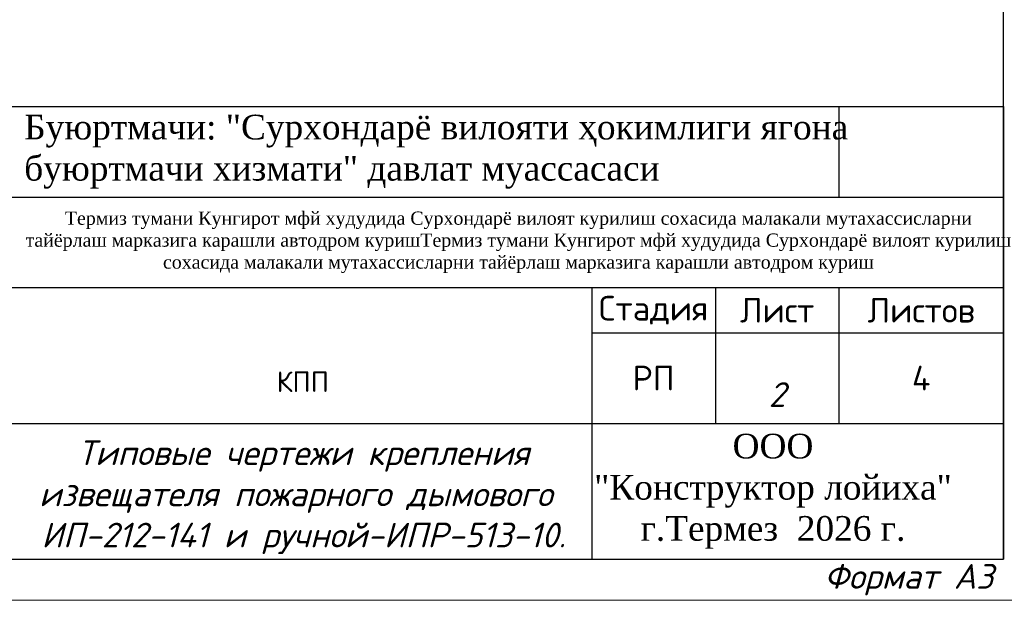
# Model space of a CAD drawing. Header units: millimetres. Extents: x -228268 to 1513407, y -439898 to -137408.
# Tile 5 of 128: x -144355 to -132400, y -247353 to -240299. Entities that reach past the tile are written whole.
import ezdxf

# ---------------------------------------------------------------- set-up
doc = ezdxf.new("R2010")
doc.units = ezdxf.units.MM
doc.layers.add('05 НАДПИСИ', color=7, linetype='Continuous', lineweight=35)
doc.layers.add('Элемент модели - Зона_Ном_пера__41', color=7, linetype='Continuous', lineweight=25)
doc.layers.add('Text', color=154, linetype='Continuous')
doc.layers.add('Штамп опасные', color=7, linetype='Continuous')
doc.styles.add('V@ler@Live', font='isocpeur.ttf')
doc.styles.add('ViTEXT', font='isocpeur.ttf')
doc.styles.add('Бристоль', font='isocpeui.ttf')

msp = doc.modelspace()

# ---------------------------------------------------------------- linework, layer by layer
at = {"color": 7, "lineweight": 0, "ltscale": 10}
msp.add_lwpolyline([(-131908.1, -217653.2), (-173908.1, -217653.2), (-173908.1, -247353.2), (-131908.1, -247353.2)], close=True, dxfattribs=at)
at = {"color": 7, "lineweight": 30, "ltscale": 10}
msp.add_lwpolyline([(-132408.1, -218153.2), (-171908.1, -218153.2), (-171908.1, -246853.2), (-132408.1, -246853.2)], close=True, dxfattribs=at)
at = {"layer": 'Штамп опасные'}
for p, q in [((-151208.1, -241353.2), (-132408.1, -241353.2)), ((-134408.1, -241353.2), (-134408.1, -242453.2)), ((-132408.1, -241353.2), (-132408.1, -246853.2)), ((-151208.1, -242453.2), (-132408.1, -242453.2)), ((-151208.1, -243553.2), (-137408.1, -243553.2)), ((-137408.1, -243553.2), (-137408.1, -244103.2)), ((-135908.1, -243553.2), (-135908.1, -245203.2)), ((-134408.1, -243553.2), (-134408.1, -245203.2)), ((-137408.1, -244103.2), (-132408.1, -244103.2)), ((-151208.1, -245203.2), (-132408.1, -245203.2)), ((-137408.1, -245203.2), (-137408.1, -246853.2)), ((-151208.1, -246853.2), (-132408.1, -246853.2))]:
    msp.add_line(p, q, dxfattribs=at)
at = {"layer": 'Штамп опасные', "lineweight": 25}
for p, q in [((-137408.1, -243553.2), (-132408.1, -243553.2)), ((-137408.1, -244103.2), (-137408.1, -245203.2))]:
    msp.add_line(p, q, dxfattribs=at)

# ---------------------------------------------------------------- texts
at = {"layer": '05 НАДПИСИ', "lineweight": 30, "char_height": 300, "attachment_point": 5, "style": 'Бристоль'}
for s, insert, width in [('{\\C256;\\c0;Типовые чертежи крепления извещателя пожарного дымового  \\A1;ИП-212-141 и ручной-\\A0;ИПР-513-10\\A1;. \\A0; }', (-140908.1, -246100.9), 7000), ('\\pt7500;{\\C0;Формат А3}', (-133559.5, -247103.2), 2616.954)]:
    msp.add_mtext(s, dxfattribs=dict(at, insert=insert, width=width))
at = {"layer": 'Text', "color": 0, "lineweight": 20, "ltscale": 30, "insert": (-140917.1, -244697.4), "char_height": 250, "width": 7000, "attachment_point": 5, "style": 'V@ler@Live'}
msp.add_mtext('{\\C7;КПП}', dxfattribs=at)
at = {"layer": 'Штамп опасные', "lineweight": 25, "style": 'ViTEXT'}
for s, insert, char_height, width, attachment_point in [('{\\fTimes New Roman|b0|i0|c204|p18;\\C0;Буюртмачи: "Сурхондарё вилояти ҳокимлиги ягона буюртмачи хизмати" давлат муассасаси}', (-144299.4, -241903.2), 300, 10000, 4), ('{\\fTimes New Roman|b0|i0|c204|p18;\\C0;Термиз тумани Кунгирот мфй худудида Сурхондарё вилоят курилиш сохасида малакали мутахассисларни тайёрлаш марказига карашли автодром куришТермиз тумани Кунгирот мфй худудида Сурхондарё вилоят курилиш сохасида малакали мутахассисларни тайёрлаш марказига карашли автодром куриш}', (-138299.4, -243003.2), 160, 12000, 5), ('Стадия', (-136658.1, -243828.2), 300, 1500, 5), ('Лист', (-135158.1, -243828.2), 300, 1500, 5), ('Листов', (-133408.1, -243828.2), 300, 2000, 5), ('РП', (-136658.1, -244653.2), 300, 1500, 5), ('4', (-133408.1, -244653.2), 300, 2000, 5), ('{\\fTimes New Roman|b0|i0|c204|p18;\\C0;ООО \\P"Конструктор лойиха"\\Pг.Термез  2026 г.\\Ftxt|c204;  }', (-135208.1, -246028.2), 300, 5000, 5)]:
    msp.add_mtext(s, dxfattribs=dict(at, insert=insert, char_height=char_height, width=width, attachment_point=attachment_point))
at = {"layer": 'Элемент модели - Зона_Ном_пера__41', "color": 0, "linetype": 'Continuous', "lineweight": 5, "insert": (-135158.1, -244853.2), "char_height": 300, "width": 1500, "attachment_point": 5, "style": 'Бристоль'}
msp.add_mtext('2', dxfattribs=at)

doc.saveas('drawing.dxf')
